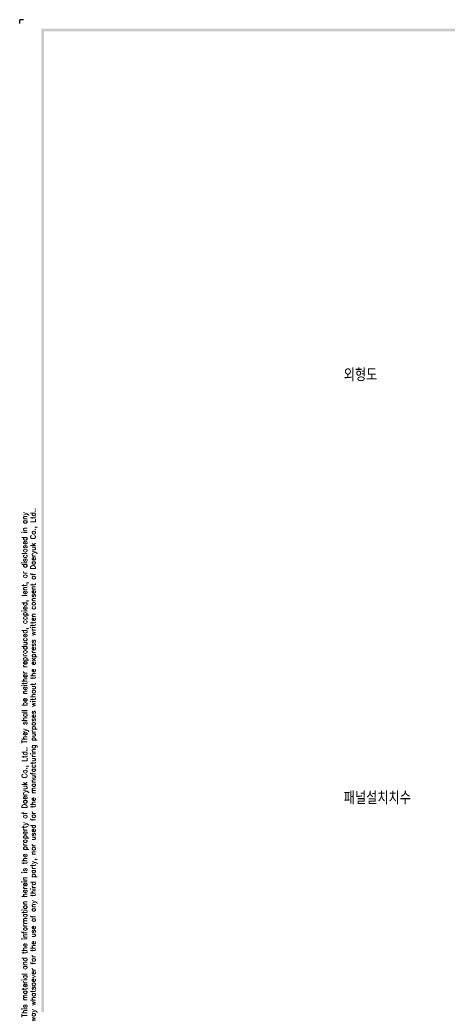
# Model space of a CAD drawing. Extents: x -2328 to 2710, y -907 to 1799.
# Tile 2 of 20: x -2328 to -1827, y 647 to 1799. Entities that reach past the tile are written whole.
import ezdxf

# ---------------------------------------------------------------- set-up
doc = ezdxf.new("R2010")
doc.units = 0
doc.header["$LTSCALE"] = 3
doc.header["$MEASUREMENT"] = 0
doc.layers.add('di', color=3, linetype='CONTINUOUS')
doc.layers.add('dwg', color=7, linetype='CONTINUOUS')
doc.styles.get("Standard").update_dxf_attribs({"font": 'romans.shx', "height": 4, "bigfont": 'ghs.shx'})

msp = doc.modelspace()

# ---------------------------------------------------------------- linework, layer by layer
at = {"layer": 'di'}
for p in [(-2323.759, 1799.095), (-2328.259, 1794.595)]:
    msp.add_line(p, (-2328.259, 1799.095), dxfattribs=at)
at = {"layer": 'dwg'}
for points in [[(-2302.759, 1788.595), (-2299.759, 1785.595), (145.241, 1788.595), (142.241, 1785.595)], [(-2302.759, 66.595), (-2299.759, 68.095), (-2302.759, 1788.595), (-2299.759, 1785.595)]]:
    msp.add_trace(points, dxfattribs=at)

# ---------------------------------------------------------------- texts
at = {"layer": 'di', "char_height": 15, "attachment_point": 1}
for s, insert, width in [('{\\Fromans,hgs|c129;외형도}', (-1948.72, 1390.932), 74.93994), ('{\\Fromans,hgs|c129;패널설치치수}', (-1948.72, 895.816), 135.45529)]:
    msp.add_mtext(s, dxfattribs=dict(at, insert=insert, width=width))
at = {"layer": 'di', "insert": (-2316.659, 924.084), "char_height": 6, "width": 816.29796, "attachment_point": 5, "rotation": 90}
msp.add_mtext('\\A1;This material and the information herein is the property of Daeryuk Co., Ltd.. They shall be neither reproduced, copied, lent, or disclosed in any\\Pway whatsoever for the use of any third party, nor used for the manufacturing purposes without the express written consent of Daeryuk Co., Ltd..', dxfattribs=at)

doc.saveas('drawing.dxf')
